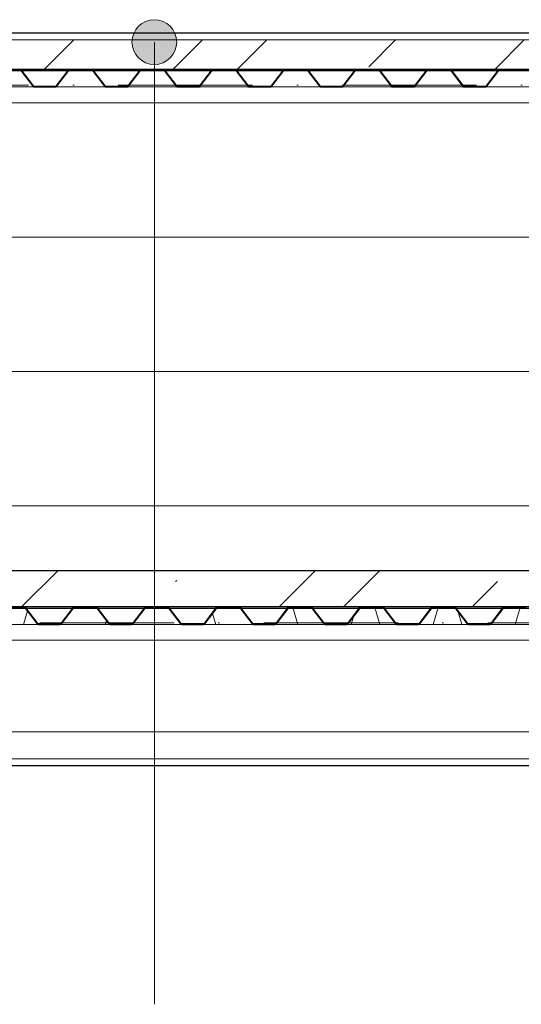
# Model space of a CAD drawing. Header units: millimetres. Extents: x 157133 to 260102, y -21587 to 34582.
# Tile 59 of 65: x 222031 to 223151, y 5832 to 8030. Entities that reach past the tile are written whole.
import ezdxf

# ---------------------------------------------------------------- set-up
doc = ezdxf.new("R2010")
doc.units = ezdxf.units.MM
doc.linetypes.add('Tečkovaná 1_5mm', pattern=[150, 0, -150])
doc.linetypes.add('Čerchovaná 3mm', pattern=[500, 300, -100, 0, -100])
for name, color, linetype, lineweight in [('CA_NEVHRA1', 3, 'Čerchovaná 3mm', 13), ('CA_PODLAHA', 1, 'Continuous', 25), ('CA_PODLAHA25', 7, 'Continuous', 13), ('CA_POHHRA18', 9, 'Tečkovaná 1_5mm', 9), ('CA_POHHRA25', 7, 'Continuous', 13), ('CA_REZY', 1, 'Continuous', 25), ('CA_SRAFY', 9, 'Continuous', 25), ('CA_ZARIZPRED', 8, 'Continuous', 13), ('Popisky podlahy', 250, 'Continuous', 9)]:
    doc.layers.add(name, color=color, linetype=linetype, lineweight=lineweight)
pattern_1 = [(45, (222234.7, 6344.4), (-359.21, 359.21), []), (45, (222378.4, 6344.4), (-359.21, 359.21), []), (45, (222665.77, 6344.4), (-215.526, 502.894), [203.2, -101.6, 3.353, -98.247])]

# ---------------------------------------------------------------- blocks, each defined once
blk = doc.blocks.new('ocelová kce final - 11542_003_OK-HALA_TaO-2_ET_AciS_2025-05-29_upr_dwg-2597525-Řez 3 - vestavek V7')
at = {"layer": 'CA_REZY'}
for p, q in [((173760, 8000), (161780, 8000)), ((161780, 7919), (173760, 7919)), ((168176.1, 7919), (168063.9, 7919)), ((168066.2, 7916.7), (168092.9, 7881.6)), ((168067.1, 7917.4), (168093.8, 7882.3)), ((168093.8, 7882.3), (168067.1, 7917.4)), ((168146.2, 7882.3), (168172.9, 7917.4)), ((168172.9, 7917.4), (168146.2, 7882.3)), ((168147.1, 7881.6), (168173.8, 7916.7)), ((168223.8, 7919), (168176.2, 7919)), ((168176.2, 7917.9), (168223.8, 7917.9)), ((168336.1, 7919), (168223.9, 7919)), ((168226.2, 7916.7), (168252.9, 7881.6)), ((168227.1, 7917.4), (168253.8, 7882.3)), ((168253.8, 7882.3), (168227.1, 7917.4)), ((168306.2, 7882.3), (168332.9, 7917.4)), ((168332.9, 7917.4), (168306.2, 7882.3)), ((168307.1, 7881.6), (168333.8, 7916.7)), ((168383.8, 7919), (168336.2, 7919)), ((168336.2, 7917.9), (168383.8, 7917.9)), ((168496.1, 7919), (168383.9, 7919)), ((168386.2, 7916.7), (168412.9, 7881.6)), ((168387.1, 7917.4), (168413.8, 7882.3)), ((168413.8, 7882.3), (168387.1, 7917.4)), ((168466.2, 7882.3), (168492.9, 7917.4)), ((168492.9, 7917.4), (168466.2, 7882.3)), ((168467.1, 7881.6), (168493.8, 7916.7)), ((168540, 7919), (168496.2, 7919)), ((168496.2, 7917.9), (168540, 7917.9)), ((168543.8, 7919), (168500, 7919)), ((168500, 7919), (168500, 7917.9)), ((168500, 7917.9), (168543.8, 7917.9)), ((168540, 7917.9), (168540, 7919)), ((168656.1, 7919), (168543.9, 7919)), ((168546.2, 7916.7), (168572.9, 7881.6)), ((168547.1, 7917.4), (168573.8, 7882.3)), ((168573.8, 7882.3), (168547.1, 7917.4)), ((168626.2, 7882.3), (168652.9, 7917.4)), ((168652.9, 7917.4), (168626.2, 7882.3)), ((168627.1, 7881.6), (168653.8, 7916.7)), ((168703.8, 7919), (168656.2, 7919)), ((168656.2, 7917.9), (168703.8, 7917.9)), ((168816.1, 7919), (168703.9, 7919)), ((168706.2, 7916.7), (168732.9, 7881.6)), ((168707.1, 7917.4), (168733.8, 7882.3)), ((168733.8, 7882.3), (168707.1, 7917.4)), ((168786.2, 7882.3), (168812.9, 7917.4)), ((168812.9, 7917.4), (168786.2, 7882.3)), ((168787.1, 7881.6), (168813.8, 7916.7)), ((168863.8, 7919), (168816.2, 7919)), ((168816.2, 7917.9), (168863.8, 7917.9)), ((168976.1, 7919), (168863.9, 7919)), ((168866.2, 7916.7), (168892.9, 7881.6)), ((168867.1, 7917.4), (168893.8, 7882.3)), ((168893.8, 7882.3), (168867.1, 7917.4)), ((168946.2, 7882.3), (168972.9, 7917.4)), ((168972.9, 7917.4), (168946.2, 7882.3)), ((168947.1, 7881.6), (168973.8, 7916.7)), ((169023.8, 7919), (168976.2, 7919)), ((168976.2, 7917.9), (169023.8, 7917.9)), ((169136.1, 7919), (169023.9, 7919)), ((169026.2, 7916.7), (169052.9, 7881.6)), ((169027.1, 7917.4), (169053.8, 7882.3)), ((169053.8, 7882.3), (169027.1, 7917.4)), ((169106.2, 7882.3), (169132.9, 7917.4)), ((169132.9, 7917.4), (169106.2, 7882.3)), ((169107.1, 7881.6), (169133.8, 7916.7)), ((169183.8, 7919), (169136.2, 7919)), ((169136.2, 7917.9), (169183.8, 7917.9)), ((168096.2, 7881.1), (168143.8, 7881.1)), ((168143.8, 7881.1), (168096.2, 7881.1)), ((168096.2, 7880), (168143.8, 7880)), ((168256.2, 7881.1), (168303.8, 7881.1)), ((168303.8, 7881.1), (168256.2, 7881.1)), ((168256.2, 7880), (168303.8, 7880)), ((168416.2, 7881.1), (168463.8, 7881.1)), ((168463.8, 7881.1), (168416.2, 7881.1)), ((168416.2, 7880), (168463.8, 7880)), ((168576.2, 7881.1), (168623.8, 7881.1)), ((168623.8, 7881.1), (168576.2, 7881.1)), ((168576.2, 7880), (168623.8, 7880)), ((168736.2, 7881.1), (168783.8, 7881.1)), ((168783.8, 7881.1), (168736.2, 7881.1)), ((168736.2, 7880), (168783.8, 7880)), ((168896.2, 7881.1), (168943.8, 7881.1)), ((168943.8, 7881.1), (168896.2, 7881.1)), ((168896.2, 7880), (168943.8, 7880)), ((169056.2, 7881.1), (169103.8, 7881.1)), ((169103.8, 7881.1), (169056.2, 7881.1)), ((169056.2, 7880), (169103.8, 7880)), ((173759.7, 6800), (167780.3, 6800)), ((161630, 6719), (173910, 6719)), ((168073.8, 6719), (168026.2, 6719)), ((168026.2, 6717.9), (168073.8, 6717.9)), ((168186.1, 6719), (168073.9, 6719)), ((168076.2, 6716.7), (168102.9, 6681.6)), ((168077.1, 6717.4), (168103.8, 6682.3)), ((168103.8, 6682.3), (168077.1, 6717.4)), ((168156.2, 6682.3), (168182.9, 6717.4)), ((168182.9, 6717.4), (168156.2, 6682.3)), ((168157.1, 6681.6), (168183.8, 6716.7)), ((168233.8, 6719), (168186.2, 6719)), ((168186.2, 6717.9), (168233.8, 6717.9)), ((168346.1, 6719), (168233.9, 6719)), ((168236.2, 6716.7), (168262.9, 6681.6)), ((168237.1, 6717.4), (168263.8, 6682.3)), ((168263.8, 6682.3), (168237.1, 6717.4)), ((168316.2, 6682.3), (168342.9, 6717.4)), ((168342.9, 6717.4), (168316.2, 6682.3)), ((168317.1, 6681.6), (168343.8, 6716.7)), ((168390, 6719), (168346.2, 6719)), ((168346.2, 6717.9), (168390, 6717.9)), ((168393.8, 6719), (168350, 6719)), ((168350, 6719), (168350, 6717.9)), ((168350, 6717.9), (168393.8, 6717.9)), ((168390, 6717.9), (168390, 6719)), ((168506.1, 6719), (168393.9, 6719)), ((168396.2, 6716.7), (168422.9, 6681.6)), ((168397.1, 6717.4), (168423.8, 6682.3)), ((168423.8, 6682.3), (168397.1, 6717.4)), ((168476.2, 6682.3), (168502.9, 6717.4)), ((168502.9, 6717.4), (168476.2, 6682.3)), ((168477.1, 6681.6), (168503.8, 6716.7)), ((168553.8, 6719), (168506.2, 6719)), ((168506.2, 6717.9), (168553.8, 6717.9)), ((168666.1, 6719), (168553.9, 6719)), ((168556.2, 6716.7), (168582.9, 6681.6)), ((168557.1, 6717.4), (168583.8, 6682.3)), ((168583.8, 6682.3), (168557.1, 6717.4)), ((168636.2, 6682.3), (168662.9, 6717.4)), ((168662.9, 6717.4), (168636.2, 6682.3)), ((168637.1, 6681.6), (168663.8, 6716.7)), ((168713.8, 6719), (168666.2, 6719)), ((168666.2, 6717.9), (168713.8, 6717.9)), ((168826.1, 6719), (168713.9, 6719)), ((168716.2, 6716.7), (168742.9, 6681.6)), ((168717.1, 6717.4), (168743.8, 6682.3)), ((168743.8, 6682.3), (168717.1, 6717.4)), ((168796.2, 6682.3), (168822.9, 6717.4)), ((168822.9, 6717.4), (168796.2, 6682.3)), ((168797.1, 6681.6), (168823.8, 6716.7)), ((168873.8, 6719), (168826.2, 6719)), ((168826.2, 6717.9), (168873.8, 6717.9)), ((168986.1, 6719), (168873.9, 6719)), ((168876.2, 6716.7), (168902.9, 6681.6)), ((168877.1, 6717.4), (168903.8, 6682.3)), ((168903.8, 6682.3), (168877.1, 6717.4)), ((168956.2, 6682.3), (168982.9, 6717.4)), ((168982.9, 6717.4), (168956.2, 6682.3)), ((168957.1, 6681.6), (168983.8, 6716.7)), ((169033.8, 6719), (168986.2, 6719)), ((168986.2, 6717.9), (169033.8, 6717.9)), ((169146.1, 6719), (169033.9, 6719)), ((169036.2, 6716.7), (169062.9, 6681.6)), ((169037.1, 6717.4), (169063.8, 6682.3)), ((169063.8, 6682.3), (169037.1, 6717.4)), ((169116.2, 6682.3), (169142.9, 6717.4)), ((169142.9, 6717.4), (169116.2, 6682.3)), ((169117.1, 6681.6), (169143.8, 6716.7)), ((169193.8, 6719), (169146.2, 6719)), ((169146.2, 6717.9), (169193.8, 6717.9)), ((168106.2, 6681.1), (168153.8, 6681.1)), ((168153.8, 6681.1), (168106.2, 6681.1)), ((168106.2, 6680), (168153.8, 6680)), ((168266.2, 6681.1), (168313.8, 6681.1)), ((168313.8, 6681.1), (168266.2, 6681.1)), ((168266.2, 6680), (168313.8, 6680)), ((168426.2, 6681.1), (168473.8, 6681.1)), ((168473.8, 6681.1), (168426.2, 6681.1)), ((168426.2, 6680), (168473.8, 6680)), ((168586.2, 6681.1), (168633.8, 6681.1)), ((168633.8, 6681.1), (168586.2, 6681.1)), ((168586.2, 6680), (168633.8, 6680)), ((168746.2, 6681.1), (168793.8, 6681.1)), ((168793.8, 6681.1), (168746.2, 6681.1)), ((168746.2, 6680), (168793.8, 6680)), ((168906.2, 6681.1), (168953.8, 6681.1)), ((168953.8, 6681.1), (168906.2, 6681.1)), ((168906.2, 6680), (168953.8, 6680)), ((169066.2, 6681.1), (169113.8, 6681.1)), ((169113.8, 6681.1), (169066.2, 6681.1)), ((169066.2, 6680), (169113.8, 6680))]:
    blk.add_line(p, q, dxfattribs=at)
for centre, radius, start, end in [((168063.8, 7915), 4.04, 36.3452, 90), ((168063.8, 7915), 2.96, 36.1815, 90), ((168063.8, 7915), 4.04, 36.3453, 88.7247), ((168176.3, 7914.8), 4.18, 91.5924, 142.6726), ((168176.2, 7915), 4.04, 90, 143.6548), ((168176.2, 7915), 2.96, 90, 143.8185), ((168223.8, 7915), 4.04, 36.3452, 90), ((168223.8, 7915), 2.96, 36.1815, 90), ((168223.8, 7915), 4.04, 36.3453, 88.7247), ((168336.3, 7914.8), 4.18, 91.5924, 142.6726), ((168336.2, 7915), 4.04, 90, 143.6548), ((168336.2, 7915), 2.96, 90, 143.8185), ((168383.8, 7915), 4.04, 36.3452, 90), ((168383.8, 7915), 2.96, 36.1815, 90), ((168383.8, 7915), 4.04, 36.3453, 88.7247), ((168496.3, 7914.8), 4.18, 91.5924, 142.6726), ((168496.2, 7915), 4.04, 90, 143.6548), ((168496.2, 7915), 2.96, 90, 143.8185), ((168543.8, 7915), 4.04, 36.3452, 90), ((168543.8, 7915), 2.96, 36.1815, 90), ((168543.8, 7915), 4.04, 36.3453, 88.7247), ((168656.3, 7914.8), 4.18, 91.5924, 142.6726), ((168656.2, 7915), 4.04, 90, 143.6548), ((168656.2, 7915), 2.96, 90, 143.8185), ((168703.8, 7915), 4.04, 36.3452, 90), ((168703.8, 7915), 2.96, 36.1815, 90), ((168703.8, 7915), 4.04, 36.3453, 88.7247), ((168816.3, 7914.8), 4.18, 91.5924, 142.6726), ((168816.2, 7915), 4.04, 90, 143.6548), ((168816.2, 7915), 2.96, 90, 143.8185), ((168863.8, 7915), 4.04, 36.3452, 90), ((168863.8, 7915), 2.96, 36.1815, 90), ((168863.8, 7915), 4.04, 36.3453, 88.7247), ((168976.3, 7914.8), 4.18, 91.5924, 142.6726), ((168976.2, 7915), 4.04, 90, 143.6548), ((168976.2, 7915), 2.96, 90, 143.8185), ((169023.8, 7915), 4.04, 36.3452, 90), ((169023.8, 7915), 2.96, 36.1815, 90), ((169023.8, 7915), 4.04, 36.3453, 88.7247), ((169136.3, 7914.8), 4.18, 91.5924, 142.6726), ((169136.2, 7915), 4.04, 90, 143.6548), ((169136.2, 7915), 2.96, 90, 143.8185), ((169183.8, 7915), 2.96, 36.1815, 90), ((168096.2, 7884), 4.04, 216.3452, 270), ((168096.3, 7884.2), 3.09, 217.3274, 268.8539), ((168096.2, 7884), 2.96, 216.1815, 270), ((168143.8, 7884), 2.96, 270, 323.8187), ((168143.8, 7884), 2.96, 270, 323.8185), ((168143.8, 7884), 4.04, 270, 323.6548), ((168256.2, 7884), 4.04, 216.3452, 270), ((168256.3, 7884.2), 3.09, 217.3274, 268.8539), ((168256.2, 7884), 2.96, 216.1815, 270), ((168303.8, 7884), 2.96, 270, 323.8187), ((168303.8, 7884), 2.96, 270, 323.8185), ((168303.8, 7884), 4.04, 270, 323.6548), ((168416.2, 7884), 4.04, 216.3452, 270), ((168416.3, 7884.2), 3.09, 217.3274, 268.8539), ((168416.2, 7884), 2.96, 216.1815, 270), ((168463.8, 7884), 2.96, 270, 323.8187), ((168463.8, 7884), 2.96, 270, 323.8185), ((168463.8, 7884), 4.04, 270, 323.6548), ((168576.2, 7884), 4.04, 216.3452, 270), ((168576.3, 7884.2), 3.09, 217.3274, 268.8539), ((168576.2, 7884), 2.96, 216.1815, 270), ((168623.8, 7884), 2.96, 270, 323.8187), ((168623.8, 7884), 2.96, 270, 323.8185), ((168623.8, 7884), 4.04, 270, 323.6548), ((168736.2, 7884), 4.04, 216.3452, 270), ((168736.3, 7884.2), 3.09, 217.3274, 268.8539), ((168736.2, 7884), 2.96, 216.1815, 270), ((168783.8, 7884), 2.96, 270, 323.8187), ((168783.8, 7884), 2.96, 270, 323.8185), ((168783.8, 7884), 4.04, 270, 323.6548), ((168896.2, 7884), 4.04, 216.3452, 270), ((168896.3, 7884.2), 3.09, 217.3274, 268.8539), ((168896.2, 7884), 2.96, 216.1815, 270), ((168943.8, 7884), 2.96, 270, 323.8187), ((168943.8, 7884), 2.96, 270, 323.8185), ((168943.8, 7884), 4.04, 270, 323.6548), ((169056.2, 7884), 4.04, 216.3452, 270), ((169056.3, 7884.2), 3.09, 217.3274, 268.8539), ((169056.2, 7884), 2.96, 216.1815, 270), ((169103.8, 7884), 2.96, 270, 323.8187), ((169103.8, 7884), 2.96, 270, 323.8185), ((169103.8, 7884), 4.04, 270, 323.6548), ((168073.8, 6715), 4.04, 36.3452, 90), ((168073.8, 6715), 2.96, 36.1815, 90), ((168073.8, 6715), 4.04, 36.3453, 88.7247), ((168186.3, 6714.8), 4.18, 91.5924, 142.6726), ((168186.2, 6715), 4.04, 90, 143.6548), ((168186.2, 6715), 2.96, 90, 143.8185), ((168233.8, 6715), 4.04, 36.3452, 90), ((168233.8, 6715), 2.96, 36.1815, 90), ((168233.8, 6715), 4.04, 36.3453, 88.7247), ((168346.3, 6714.8), 4.18, 91.5924, 142.6726), ((168346.2, 6715), 4.04, 90, 143.6548), ((168346.2, 6715), 2.96, 90, 143.8185), ((168393.8, 6715), 4.04, 36.3452, 90), ((168393.8, 6715), 2.96, 36.1815, 90), ((168393.8, 6715), 4.04, 36.3453, 88.7247), ((168506.3, 6714.8), 4.18, 91.5924, 142.6726), ((168506.2, 6715), 4.04, 90, 143.6548), ((168506.2, 6715), 2.96, 90, 143.8185), ((168553.8, 6715), 4.04, 36.3452, 90), ((168553.8, 6715), 2.96, 36.1815, 90), ((168553.8, 6715), 4.04, 36.3453, 88.7247), ((168666.3, 6714.8), 4.18, 91.5924, 142.6726), ((168666.2, 6715), 4.04, 90, 143.6548), ((168666.2, 6715), 2.96, 90, 143.8185), ((168713.8, 6715), 4.04, 36.3452, 90), ((168713.8, 6715), 2.96, 36.1815, 90), ((168713.8, 6715), 4.04, 36.3453, 88.7247), ((168826.3, 6714.8), 4.18, 91.5924, 142.6726), ((168826.2, 6715), 4.04, 90, 143.6548), ((168826.2, 6715), 2.96, 90, 143.8185), ((168873.8, 6715), 4.04, 36.3452, 90), ((168873.8, 6715), 2.96, 36.1815, 90), ((168873.8, 6715), 4.04, 36.3453, 88.7247), ((168986.3, 6714.8), 4.18, 91.5924, 142.6726), ((168986.2, 6715), 4.04, 90, 143.6548), ((168986.2, 6715), 2.96, 90, 143.8185), ((169033.8, 6715), 4.04, 36.3452, 90), ((169033.8, 6715), 2.96, 36.1815, 90), ((169033.8, 6715), 4.04, 36.3453, 88.7247), ((169146.3, 6714.8), 4.18, 91.5924, 142.6726), ((169146.2, 6715), 4.04, 90, 143.6548), ((169146.2, 6715), 2.96, 90, 143.8185), ((168106.2, 6684), 4.04, 216.3452, 270), ((168106.3, 6684.2), 3.09, 217.3274, 268.8539), ((168106.2, 6684), 2.96, 216.1815, 270), ((168153.8, 6684), 2.96, 270, 323.8187), ((168153.8, 6684), 2.96, 270, 323.8185), ((168153.8, 6684), 4.04, 270, 323.6548), ((168266.2, 6684), 4.04, 216.3452, 270), ((168266.3, 6684.2), 3.09, 217.3274, 268.8539), ((168266.2, 6684), 2.96, 216.1815, 270), ((168313.8, 6684), 2.96, 270, 323.8187), ((168313.8, 6684), 2.96, 270, 323.8185), ((168313.8, 6684), 4.04, 270, 323.6548), ((168426.2, 6684), 4.04, 216.3452, 270), ((168426.3, 6684.2), 3.09, 217.3274, 268.8539), ((168426.2, 6684), 2.96, 216.1815, 270), ((168473.8, 6684), 2.96, 270, 323.8187), ((168473.8, 6684), 2.96, 270, 323.8185), ((168473.8, 6684), 4.04, 270, 323.6548), ((168586.2, 6684), 4.04, 216.3452, 270), ((168586.3, 6684.2), 3.09, 217.3274, 268.8539), ((168586.2, 6684), 2.96, 216.1815, 270), ((168633.8, 6684), 2.96, 270, 323.8187), ((168633.8, 6684), 2.96, 270, 323.8185), ((168633.8, 6684), 4.04, 270, 323.6548), ((168746.2, 6684), 4.04, 216.3452, 270), ((168746.3, 6684.2), 3.09, 217.3274, 268.8539), ((168746.2, 6684), 2.96, 216.1815, 270), ((168793.8, 6684), 2.96, 270, 323.8187), ((168793.8, 6684), 2.96, 270, 323.8185), ((168793.8, 6684), 4.04, 270, 323.6548), ((168906.2, 6684), 4.04, 216.3452, 270), ((168906.3, 6684.2), 3.09, 217.3274, 268.8539), ((168906.2, 6684), 2.96, 216.1815, 270), ((168953.8, 6684), 2.96, 270, 323.8187), ((168953.8, 6684), 2.96, 270, 323.8185), ((168953.8, 6684), 4.04, 270, 323.6548), ((169066.2, 6684), 4.04, 216.3452, 270), ((169066.3, 6684.2), 3.09, 217.3274, 268.8539), ((169066.2, 6684), 2.96, 216.1815, 270), ((169113.8, 6684), 2.96, 270, 323.8187), ((169113.8, 6684), 2.96, 270, 323.8185), ((169113.8, 6684), 4.04, 270, 323.6548)]:
    blk.add_arc(centre, radius, start, end, dxfattribs=at)
blk = doc.blocks.new('ocelová kce final - ocelová kce final-2597615-Řez 3 - vestavek V7')
blk.add_blockref('ocelová kce final - 11542_003_OK-HALA_TaO-2_ET_AciS_2025-05-29_upr_dwg-2597525-Řez 3 - vestavek V7', (0, 0))

msp = doc.modelspace()

# ---------------------------------------------------------------- hatches: boundary and pattern name
at = {"layer": 'CA_POHHRA25', "lineweight": 9}
h = msp.add_hatch(dxfattribs=at)
h.set_pattern_fill('FP_38', color=256, style=0, pattern_type=2)
h.set_pattern_definition([(0, (222234.72, 6344.4), (0, 300), [])])
h.paths.add_polyline_path([(219228.9, 6380), (221572.7, 6380), (221572.7, 6680), (221592.9, 6681.1), (221586.7, 6685.5), (221560.5, 6718.5), (221560.5, 6717.9), (221509.7, 6717.4), (221510.5, 6716.7), (221482.9, 6682.3), (221480.5, 6680), (221432.9, 6681.1), (221429.7, 6681.6), (221400.5, 6718.5), (221400.5, 6717.9), (221349.7, 6717.4), (221350.5, 6716.7), (221322.9, 6682.3), (221320.5, 6680), (221272.9, 6681.1), (221269.7, 6681.6), (221240.5, 6718.5), (221240.5, 6717.9), (221189.7, 6717.4), (221190.5, 6716.7), (221162.9, 6682.3), (221160.5, 6680), (221112.9, 6681.1), (221109.7, 6681.6), (221080.5, 6718.5), (221080.5, 6717.9), (221029.7, 6717.4), (221030.5, 6716.7), (221002.9, 6682.3), (221000.5, 6680), (220952.9, 6681.1), (220949.7, 6681.6), (220920.5, 6718.5), (220920.5, 6717.9), (220869.7, 6717.4), (220870.5, 6716.7), (220842.9, 6682.3), (220840.5, 6680), (220792.9, 6681.1), (220789.7, 6681.6), (220760.5, 6718.5), (220760.5, 6717.9), (220709.7, 6717.4), (220710.5, 6716.7), (220682.9, 6682.3), (220680.5, 6680), (220632.9, 6681.1), (220629.7, 6681.6), (220600.5, 6718.5), (220600.5, 6717.9), (220549.7, 6717.4), (220550.5, 6716.7), (220522.9, 6682.3), (220520.5, 6680), (220472.9, 6681.1), (220469.7, 6681.6), (220440.5, 6718.5), (220440.5, 6717.9), (220389.7, 6717.4), (220390.5, 6716.7), (220362.9, 6682.3), (220360.5, 6680), (220312.9, 6681.1), (220309.7, 6681.6), (220280.5, 6718.5), (220280.5, 6717.9), (220229.7, 6717.4), (220230.5, 6716.7), (220202.9, 6682.3), (220200.5, 6680), (220152.9, 6681.1), (220149.7, 6681.6), (220120.5, 6718.5), (220120.5, 6717.9), (220069.7, 6717.4), (220070.5, 6716.7), (220042.9, 6682.3), (220040.5, 6680), (219992.9, 6681.1), (219989.7, 6681.6), (219960.5, 6718.5), (219960.5, 6717.9), (219909.7, 6717.4), (219910.5, 6716.7), (219882.9, 6682.3), (219880.5, 6680), (219832.9, 6681.1), (219829.7, 6681.6), (219800.5, 6718.5), (219800.5, 6717.9), (219749.7, 6717.4), (219750.5, 6716.7), (219722.9, 6682.3), (219720.5, 6680), (219672.9, 6681.1), (219669.7, 6681.6), (219640.5, 6718.5), (219640.5, 6717.9), (219589.7, 6717.4), (219590.5, 6716.7), (219562.9, 6682.3), (219560.5, 6680), (219512.9, 6681.1), (219509.7, 6681.6), (219480.5, 6718.5), (219480.5, 6717.9), (219429.7, 6717.4), (219430.5, 6716.7), (219402.9, 6682.3), (219400.5, 6680), (219352.9, 6681.1), (219349.7, 6681.6), (219320.5, 6718.5), (219320.5, 6717.9), (219269.7, 6717.4), (219270.5, 6716.7), (219242.9, 6682.3), (219240.5, 6680), (219192.9, 6681.1), (219189.7, 6681.6), (219160.5, 6718.5), (219160.5, 6717.9), (219109.7, 6717.4), (219110.5, 6716.7), (219082.9, 6682.3), (219080.5, 6680), (219032.9, 6681.1), (219029.7, 6681.6), (219000.5, 6718.5), (219000.5, 6717.9), (218949.7, 6717.4), (218950.5, 6716.7), (218922.9, 6682.3), (218920.5, 6680), (218872.9, 6681.1), (218869.7, 6681.6), (218840.5, 6718.5), (218840.5, 6717.9), (218789.7, 6717.4), (218790.5, 6716.7), (218762.9, 6682.3), (218760.5, 6680), (218712.9, 6681.1), (218709.7, 6681.6), (218680.5, 6718.5), (218680.5, 6717.9), (218629.7, 6717.4), (218630.5, 6716.7), (218602.9, 6682.3), (218600.5, 6680), (218552.9, 6681.1), (218549.7, 6681.6), (218520.5, 6718.5), (218520.5, 6717.9), (218469.7, 6717.4), (218470.5, 6716.7), (218442.9, 6682.3), (218440.5, 6680), (218392.9, 6681.1), (218389.7, 6681.6), (218360.5, 6718.5), (218360.5, 6717.9), (218309.7, 6717.4), (218310.5, 6716.7), (218282.9, 6682.3), (218280.5, 6680), (218232.9, 6681.1), (218229.7, 6681.6), (218200.5, 6718.5), (218200.5, 6717.9), (218149.7, 6717.4), (218150.5, 6716.7), (218122.9, 6682.3), (218120.5, 6680), (218072.9, 6681.1), (218069.7, 6681.6), (218040.5, 6718.5), (218040.5, 6717.9), (217989.7, 6717.4), (217990.5, 6716.7), (217962.9, 6682.3), (217960.5, 6680), (217912.9, 6681.1), (217909.7, 6681.6), (217880.5, 6718.5), (217880.5, 6717.9), (217829.7, 6717.4), (217830.5, 6716.7), (217802.9, 6682.3), (217800.5, 6680), (217752.9, 6681.1), (217749.7, 6681.6), (217720.5, 6718.5), (217720.5, 6717.9), (217669.7, 6717.4), (217670.5, 6716.7), (217642.9, 6682.3), (217640.5, 6680), (217592.9, 6681.1), (217589.7, 6681.6), (217560.5, 6718.5), (217560.5, 6717.9), (217509.7, 6717.4), (217510.5, 6716.7), (217482.9, 6682.3), (217480.5, 6680), (217432.9, 6681.1), (217429.7, 6681.6), (217400.5, 6718.5), (217400.5, 6717.9), (217349.7, 6717.4), (217350.5, 6716.7), (217322.9, 6682.3), (217320.5, 6680), (217272.9, 6681.1), (217267.5, 6684.4), (217240.5, 6718.5), (217240.5, 6717.9), (217189.7, 6717.4), (217190.5, 6716.7), (217162.9, 6682.3), (217160.5, 6680), (217112.9, 6681.1), (217109.7, 6681.6), (217080.5, 6718.5), (217080.5, 6717.9), (217029.7, 6717.4), (217030.5, 6716.7), (217002.9, 6682.3), (217000.5, 6680), (216952.9, 6681.1), (216949.7, 6681.6), (216920.5, 6718.5), (216920.5, 6717.9), (216869.7, 6717.4), (216870.5, 6716.7), (216842.9, 6682.3), (216840.5, 6680), (216792.9, 6681.1), (216789.7, 6681.6), (216760.5, 6718.5), (216760.5, 6717.9), (216709.7, 6717.4), (216710.5, 6716.7), (216682.9, 6682.3), (216680.5, 6680), (216632.9, 6681.1), (216629.7, 6681.6), (216600.5, 6718.5), (216600.5, 6717.9), (216549.7, 6717.4), (216550.5, 6716.7), (216522.9, 6682.3), (216518.9, 6680), (216472.9, 6681.1), (216469.7, 6681.6), (216440.5, 6718.5), (216440.5, 6717.9), (216389.7, 6717.4), (216390.5, 6716.7), (216362.9, 6682.3), (216360.5, 6680), (216312.9, 6681.1), (216309.7, 6681.6), (216280.5, 6718.5), (216280.5, 6717.9), (216229.7, 6717.4), (216230.5, 6716.7), (216202.9, 6682.3), (216200.5, 6680), (216152.9, 6681.1), (216149.7, 6681.6), (216120.5, 6718.5), (216120.5, 6717.9), (216069.7, 6717.4), (216070.5, 6716.7), (216042.9, 6682.3), (216040.5, 6680), (215992.9, 6681.1), (215989.7, 6681.6), (215960.5, 6718.5), (215960.5, 6717.9), (215909.7, 6717.4), (215910.5, 6716.7), (215882.9, 6682.3), (215880.5, 6680), (215886.7, 6680), (215886.7, 6661), (215769.2, 6661), (215755.7, 6657.4), (215745.9, 6647.5), (215742.2, 6634), (215742.2, 6426), (215745.9, 6412.5), (215755.7, 6402.6), (215769.2, 6399), (215886.7, 6399), (215886.7, 6380), (219192.9, 6380)])
h.paths.add_polyline_path([(221900.7, 6380), (223868.2, 6380), (223868.2, 6680), (223832.9, 6681.1), (223829.7, 6681.6), (223800.5, 6718.5), (223800.5, 6717.9), (223749.7, 6717.4), (223750.5, 6716.7), (223722.9, 6682.3), (223720.5, 6680), (223672.9, 6681.1), (223669.7, 6681.6), (223640.5, 6718.5), (223640.5, 6717.9), (223589.7, 6717.4), (223590.5, 6716.7), (223562.9, 6682.3), (223560.5, 6680), (223512.9, 6681.1), (223509.7, 6681.6), (223480.5, 6718.5), (223480.5, 6717.9), (223429.7, 6717.4), (223430.5, 6716.7), (223402.9, 6682.3), (223400.5, 6680), (223352.9, 6681.1), (223349.7, 6681.6), (223320.5, 6718.5), (223320.5, 6717.9), (223269.7, 6717.4), (223270.5, 6716.7), (223242.9, 6682.3), (223240.5, 6680), (223192.9, 6681.1), (223189.7, 6681.6), (223160.5, 6718.5), (223160.5, 6717.9), (223109.7, 6717.4), (223110.5, 6716.7), (223082.9, 6682.3), (223080.5, 6680), (223032.9, 6681.1), (223029.7, 6681.6), (223000.5, 6718.5), (223000.5, 6717.9), (222949.7, 6717.4), (222950.5, 6716.7), (222922.9, 6682.3), (222920.5, 6680), (222872.9, 6681.1), (222869.7, 6681.6), (222840.5, 6718.5), (222840.5, 6717.9), (222789.7, 6717.4), (222790.5, 6716.7), (222762.9, 6682.3), (222760.5, 6680), (222712.9, 6681.1), (222709.7, 6681.6), (222680.5, 6718.5), (222680.5, 6717.9), (222629.7, 6717.4), (222630.5, 6716.7), (222602.9, 6682.3), (222600.5, 6680), (222552.9, 6681.1), (222549.7, 6681.6), (222520.5, 6718.5), (222520.5, 6717.9), (222469.7, 6717.4), (222470.5, 6716.7), (222442.9, 6682.3), (222440.5, 6680), (222392.9, 6681.1), (222389.7, 6681.6), (222360.5, 6718.5), (222360.5, 6717.9), (222309.7, 6717.4), (222310.5, 6716.7), (222282.9, 6682.3), (222280.5, 6680), (222232.9, 6681.1), (222229.7, 6681.6), (222200.5, 6718.5), (222200.5, 6717.9), (222149.7, 6717.4), (222150.5, 6716.7), (222122.9, 6682.3), (222120.5, 6680), (222072.9, 6681.1), (222069.7, 6681.6), (222040.5, 6718.5), (222040.5, 6717.9), (221989.7, 6717.4), (221990.5, 6716.7), (221962.9, 6682.3), (221960.5, 6680), (221912.9, 6681.1), (221909.7, 6681.6), (221880.5, 6718.5), (221880.5, 6717.9), (221829.7, 6717.4), (221830.5, 6716.7), (221802.9, 6682.3), (221800.5, 6680), (221900.7, 6680), (221900.7, 6399)])
h.paths.add_polyline_path([(215586.7, 6399), (215704.2, 6399), (215719.1, 6404), (215727.6, 6412.5), (215731.2, 6426), (215731.2, 6634), (215727.6, 6647.5), (215717.7, 6657.4), (215704.2, 6661), (215586.7, 6661), (215586.7, 6402.6)])
h.paths.add_polyline_path([(221704.2, 6399), (221717.7, 6402.6), (221727.6, 6412.5), (221731.2, 6426), (221731.2, 6634), (221727.6, 6647.5), (221717.7, 6657.4), (221704.2, 6661), (221586.7, 6661), (221586.7, 6399), (221692.6, 6399)])
h.paths.add_polyline_path([(215769.2, 6680), (215832.9, 6681.1), (215829.7, 6681.6), (215800.5, 6718.5), (215800.5, 6717.9), (215749.7, 6717.4), (215750.5, 6716.7), (215722.9, 6682.3), (215720.5, 6680), (215749.7, 6680)])
h.paths.add_polyline_path([(221640.5, 6680), (221752.9, 6681.1), (221749.7, 6681.6), (221720.5, 6718.5), (221720.5, 6717.9), (221669.7, 6717.4), (221670.5, 6716.7), (221642.9, 6682.3), (221640.5, 6681.1)])
h.paths.add_polyline_path([(215643.8, 6680), (215672.9, 6681.1), (215669.7, 6681.6), (215640.5, 6718.5), (215640.5, 6717.9), (215596.7, 6717.4), (215596.7, 6680)])
h.paths.add_polyline_path([(215752.2, 6781.2), (215807.7, 6781.2), (215806.7, 6798.4), (215749.6, 6799.2), (215747, 6800), (221723.9, 6799.2), (221721.2, 6798.4), (221665.7, 6798.4), (221666.7, 6781.2), (221807.7, 6781.2), (221806.7, 6798.4), (221749.6, 6799.2), (221747, 6800), (223868.2, 6800), (223868.2, 7880), (221900.7, 7880), (221900.7, 7580), (221572.7, 7580), (221572.7, 7880), (215886.7, 7880), (215886.7, 7861), (215769.2, 7861), (215755.7, 7857.4), (215745.9, 7847.5), (215742.2, 7834), (215742.2, 7626), (215745.9, 7612.5), (215755.7, 7602.6), (215769.2, 7599), (215886.7, 7599), (215886.7, 7580), (215586.7, 7580), (215586.7, 6800), (215723.9, 6799.2), (215721.2, 6798.4), (215665.7, 6798.4), (215666.7, 6781.2), (215747, 6781.2)])
h.paths.add_polyline_path([(215666.7, 6782.4), (215666.7, 6797.2), (215723.9, 6797.5), (215728.7, 6800.4), (215732, 6805.5), (215733.2, 6811.9), (215732.9, 6928.3), (215730.6, 6934.2), (215726.4, 6938.3), (215721.2, 6939.7), (215666.7, 6939.7), (215666.7, 6954.5), (215806.7, 6954.5), (215806.7, 6939.7), (215749.6, 6939.4), (215744.8, 6936.5), (215741.4, 6931.4), (215740.2, 6925), (215740.5, 6808.6), (215742.9, 6802.7), (215747.6, 6798.4), (215752.2, 6797.2), (215806.7, 6797.2), (215806.7, 6782.4), (215721.2, 6782.4)])
h.paths.add_polyline_path([(221666.7, 6782.4), (221666.7, 6797.2), (221723.9, 6797.5), (221728.7, 6800.4), (221732, 6805.5), (221733.2, 6811.9), (221732.9, 6928.3), (221730.6, 6934.2), (221726.4, 6938.3), (221721.2, 6939.7), (221666.7, 6939.7), (221666.7, 6954.5), (221806.7, 6954.5), (221806.7, 6939.7), (221749.6, 6939.4), (221744.8, 6936.5), (221741.4, 6931.4), (221740.2, 6925), (221740.5, 6808.6), (221742.9, 6802.7), (221747.6, 6798.4), (221752.2, 6797.2), (221806.7, 6797.2), (221806.7, 6782.4), (221692.6, 6782.4)])
h.paths.add_polyline_path([(221692.6, 7599), (221704.2, 7599), (221717.7, 7602.6), (221727.6, 7612.5), (221731.2, 7626), (221731.2, 7834), (221727.6, 7847.5), (221717.7, 7857.4), (221704.2, 7861), (221586.7, 7861), (221586.7, 7599)])
h.paths.add_polyline_path([(215586.7, 7599), (215704.2, 7599), (215717.7, 7602.6), (215727.6, 7612.5), (215731.2, 7626), (215731.2, 7834), (215727.6, 7847.5), (215717.7, 7857.4), (215704.2, 7861), (215586.7, 7861), (215586.7, 7602.6)])
at = {"layer": 'CA_SRAFY', "lineweight": 9}
h = msp.add_hatch(dxfattribs=at)
h.set_pattern_fill('FP_33', color=256, style=0, pattern_type=2)
h.set_pattern_definition(pattern_1)
h.paths.add_polyline_path([(220337.6, 7920), (225024.2, 7920), (225024.2, 7985), (215749.2, 7985), (215749.2, 7920), (220276, 7920)])
h = msp.add_hatch(dxfattribs=at)
h.set_pattern_fill('FP_33', color=256, style=0, pattern_type=2)
h.set_pattern_definition(pattern_1)
h.paths.add_polyline_path([(220460.8, 6720), (225024.2, 6720), (225024.2, 6800), (215574.2, 6800), (215574.2, 6720), (220337.6, 6720)])
at = {"layer": 'Popisky podlahy'}
h = msp.add_hatch(color=7, dxfattribs=at)
edge = h.paths.add_edge_path()
edge.add_arc((222331.2, 7980.2), 50, 0, 360)

# ---------------------------------------------------------------- linework, layer by layer
at = {"layer": 'CA_NEVHRA1'}
for p, q in [((215749.2, 7884), (225024.2, 7884)), ((215574.2, 6684), (225024.2, 6684))]:
    msp.add_line(p, q, dxfattribs=at)
at = {"layer": 'CA_PODLAHA'}
for p, q in [((227724.2, 8000), (215749.2, 8000)), ((215574.2, 6365), (227886.7, 6365))]:
    msp.add_line(p, q, dxfattribs=at)
at = {"layer": 'CA_PODLAHA25'}
for p, q in [((225024.2, 7985), (215749.2, 7985)), ((225024.2, 7920), (215749.2, 7920)), ((225141.8, 7880), (215749.2, 7880)), ((227886.7, 6800), (215574.2, 6800)), ((225024.2, 6720), (215574.2, 6720)), ((222038.7, 6680), (222047.8, 6710.3)), ((222461.3, 6704.7), (222468.7, 6680)), ((222640.4, 6717.9), (222651.7, 6680)), ((222823.4, 6717.9), (222834.7, 6680)), ((222953.7, 6680), (222965.1, 6717.9)), ((223009.2, 6708.5), (223017.7, 6680)), ((223136.7, 6680), (223148.1, 6717.9)), ((222221.7, 6680), (222224.3, 6688.7)), ((222284.8, 6683.1), (222285.7, 6680)), ((222770.7, 6680), (222776.1, 6697.7)), ((225024.2, 6680), (215574.2, 6680)), ((227886.7, 6440), (215574.2, 6440)), ((227886.7, 6380), (215574.2, 6380))]:
    msp.add_line(p, q, dxfattribs=at)
at = {"layer": 'CA_POHHRA18', "linetype": 'Continuous'}
for p, q in [((215749.2, 7916), (225024.2, 7916)), ((215574.2, 6716), (225024.2, 6716))]:
    msp.add_line(p, q, dxfattribs=at)
at = {"layer": 'CA_POHHRA25'}
for p, q in [((223662.9, 7880), (221939, 7880)), ((215586.7, 6380), (227886.7, 6380))]:
    msp.add_line(p, q, dxfattribs=at)
at = {"layer": 'Popisky podlahy'}
msp.add_line((222331.2, 7980.2), (222331.2, 5832), dxfattribs=at)
msp.add_circle((222331.2, 7980.2), 50, dxfattribs=at)

# ---------------------------------------------------------------- block references
at = {"layer": 'CA_ZARIZPRED'}
msp.add_blockref('ocelová kce final - ocelová kce final-2597615-Řez 3 - vestavek V7', (53966.7, 0), dxfattribs=at)

doc.saveas('drawing.dxf')
